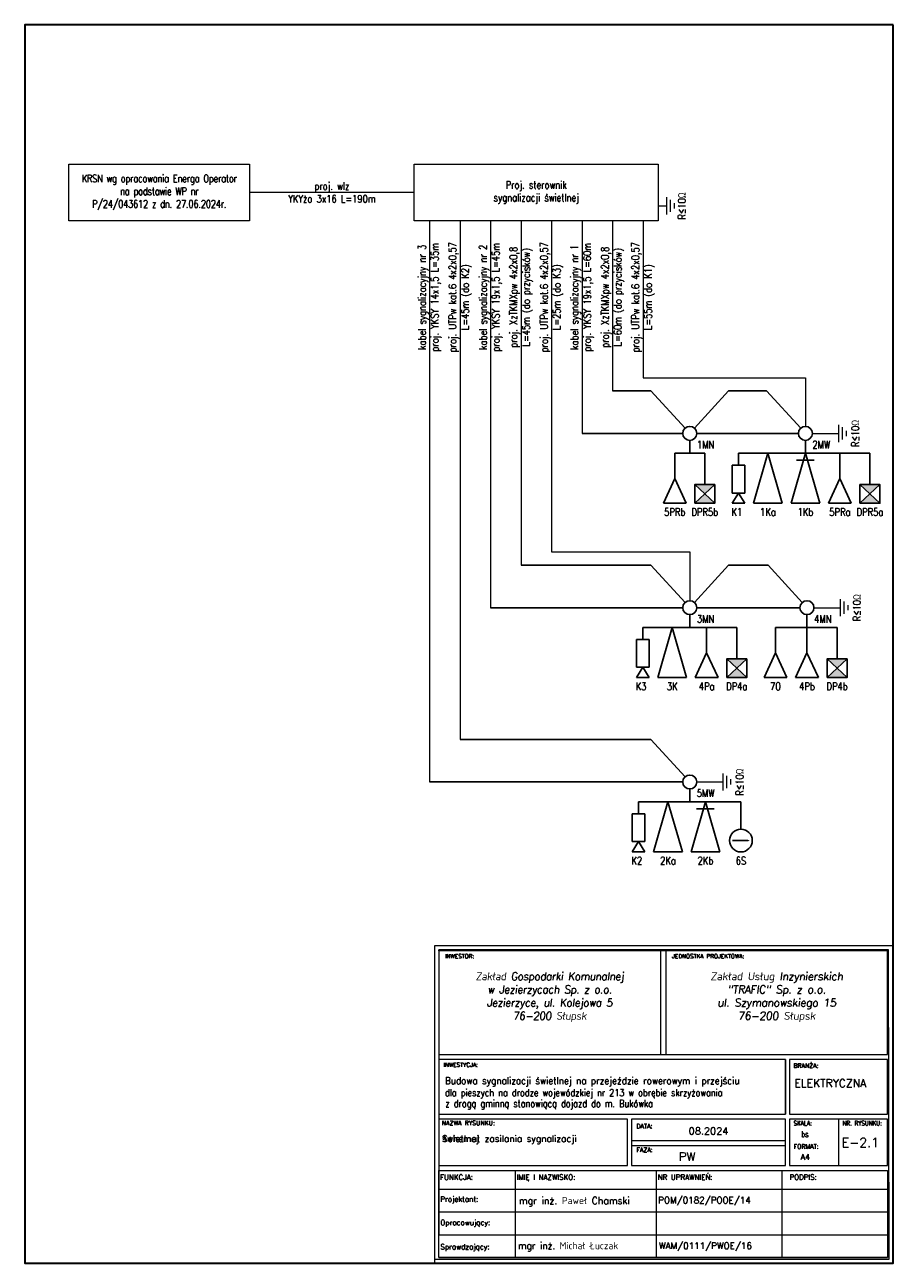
# Model space of a CAD drawing. Header units: millimetres. Extents: x 2342 to 2542, y 174 to 1311.
# Tile 3 of 3: x 2342 to 2542, y 1026 to 1311. Entities that reach past the tile are written whole.
import ezdxf
from ezdxf.enums import TextEntityAlignment as Align

# ---------------------------------------------------------------- set-up
doc = ezdxf.new("R2010")
doc.units = ezdxf.units.MM
for name, color, linetype, lineweight in [('1E-Parametry', 41, 'Continuous', 13), ('1E-Polączenia', 1, 'Continuous', 15), ('1E-Ramka', 7, 'Continuous', 30), ('1E-Symbol', 41, 'Continuous', 15), ('_E_opisy', 7, 'Continuous', 9), ('_E_Tab', 7, 'Continuous', 9)]:
    doc.layers.add(name, color=color, linetype=linetype, lineweight=lineweight)
doc.layers.add('Sygnalizacja', color=1, linetype='Continuous')
doc.styles.add('BPE', font='simplex.shx')
doc.styles.add('Schemat', font='simplex.shx', dxfattribs={"width": 0.8, "oblique": 10})

# ---------------------------------------------------------------- blocks, each defined once
blk = doc.blocks.new('Tabelka BPE PRJ')
for p, q in [((200.73, 106.32), (200.73, 106.69)), ((341.04, 47.32), (341.04, 31))]:
    blk.add_line(p, q)
at = {"layer": '_E_Tab', "linetype": 'ByBlock'}
for p, q in [((199.31, 108.12), (199.31, 61.09)), ((278.58, 106.32), (278.58, 69.99)), ((280.38, 106.32), (280.38, 69.99)), ((200.73, 97.36), (200.73, 6.98)), ((199.31, 61.09), (199.31, -3.25)), ((268.38, 39.85), (322.41, 39.85)), ((268.38, 38.05), (322.41, 38.05)), ((200.73, 29.29), (358.22, 29.29)), ((227.55, 29.29), (227.55, -1.29)), ((277.08, 29.29), (277.08, -1.29)), ((321.18, 29.29), (321.18, -1.29)), ((200.73, 22.77), (358.22, 22.77)), ((200.73, 22.77), (358.22, 22.77)), ((200.73, 14.75), (358.22, 14.75)), ((200.73, 6.73), (358.22, 6.73)), ((200.73, 6.73), (358.22, 6.73)), ((200.73, -1.29), (358.22, -1.29)), ((200.73, -1.29), (358.22, -1.29)), ((200.73, -1.29), (358.22, -1.29)), ((200.73, -1.29), (358.22, -1.29))]:
    blk.add_line(p, q, dxfattribs=at)
for points in [[(360.22, -3.25), (360.22, -3.25), (360.22, 108.12), (199.31, 108.12)], [(199.31, -1.82), (358.8, -1.82), (358.58, 106.69), (200.73, 106.69)], [(199.31, -3.25), (360.22, -3.25)]]:
    blk.add_lwpolyline(points, dxfattribs=at)
for points in [[(200.73, 69.99), (358.22, 69.99), (358.22, 106.32), (200.73, 106.32)], [(200.73, 68.27), (200.73, 49.03), (322.41, 49.03), (322.41, 68.27)], [(322.41, 68.27), (322.41, 68.27), (322.41, 49.03), (322.41, 49.03)], [(358.22, 68.27), (323.86, 68.27), (323.86, 49.03), (358.22, 49.03)], [(266.93, 47.32), (200.73, 47.32), (200.73, 31), (266.93, 31)], [(322.41, 47.32), (268.38, 47.32), (268.38, 31), (322.41, 31)], [(358.22, 47.32), (323.86, 47.32), (323.86, 31), (358.22, 31)], [(200.73, 29.29), (358.22, 29.29), (358.22, -1.29), (200.73, -1.29)]]:
    blk.add_lwpolyline(points, close=True, dxfattribs=at)
at = {"layer": '_E_Tab', "linetype": 'ByBlock', "style": 'BPE'}
for s, height, p in [('INWESTOR:', 1.475, (202.93, 105.19)), ('JEDNOSTKA PROJEKTOWA:', 1.4746, (282.58, 105.19)), ('INWESTYCJA:', 1.4746, (202.38, 67.08)), ('BRANŻA:', 1.589, (325.16, 66.84)), ('NAZWA RYSUNKU:', 1.5886, (201.79, 46.73)), ('DATA:', 1.589, (270.09, 45.61)), ('FAZA:', 1.589, (270.09, 37.33)), ('FORMAT:', 1.589, (325.26, 38.5)), ('FUNKCJA:', 1.823, (201.2, 27.83)), ('IMIĘ I NAZWISKO:', 1.8228, (228.05, 27.86)), ('NR UPRAWNIEŃ:', 1.8228, (277.58, 27.86)), ('PODPIS:', 1.823, (323.81, 27.86)), ('Projektant:', 1.8228, (201.32, 20.13)), ('Opracowujący:', 1.8228, (201.32, 11.94)), ('Sprawdzający:', 1.8228, (201.32, 3.44))]:
    blk.add_text(s, height=height, dxfattribs=at).set_placement(p, align=Align.TOP_LEFT)
at = {"layer": '_E_Tab', "style": 'BPE'}
blk.add_text('ELEKTRYCZNA', height=2.772, dxfattribs=at).set_placement((325.55, 61.29), align=Align.TOP_LEFT)
at = {"layer": '_E_Tab', "linetype": 'ByBlock', "style": 'BPE', "width": 0.9}
for s, height, p in [('SKALA:', 1.589, (325.25, 46.65)), ('NR. RYSUNKU:', 1.5886, (342.43, 46.65))]:
    blk.add_text(s, height=height, dxfattribs=at).set_placement(p, align=Align.TOP_LEFT)
at = {"layer": '_E_Tab', "char_height": 2.772, "width": 77.8457, "attachment_point": 1, "style": 'BPE'}
for s, insert in [('\\pxqc;{\\Q7;\\T0.95;\\W0.95;\\A1;Zakład Gospodarki Komunalnej \\Pw Jezierzycach Sp. z o.o.\\PJezierzyce, ul. Kolejowa 5\\P76-200 Słupsk}', (200.73, 98.78)), ('\\pxqc;{\\Q7;\\T0.95;Zakład Usług Inzynierskich \\P"TRAFIC" Sp. z o.o.\\Pul. Szymanowskiego 15\\P76-200 Słupsk}', (280.38, 98.78))]:
    blk.add_mtext(s, dxfattribs=dict(at, insert=insert))
at = {"layer": '_E_Tab', "style": 'BPE', "flags": 12}
for tag, height, p in [('INWESTYCJA1', 2.5, (202.93, 60.77)), ('INWESTYCJA2', 2.5, (202.93, 56.58)), ('DATA', 2.5, (288.45, 43.14)), ('SKALA', 2, (327.96, 42.04)), ('STADIUM', 3, (285, 34.12)), ('FORMAT', 2, (327.74, 34.05)), ('PROJEKTANT', 2.5, (228.88, 18.73)), ('NR_UPRAWNIEŃ1', 2.25, (278.05, 18.87)), ('PROJEKTANT1', 2.5, (228.94, 11.09)), ('NR_UPRAWNIEŃ3', 2.25, (278.03, 10.88)), ('SPRAWDZAJĄCY', 2.5, (228.59, 2.92)), ('NR_UPRAWNIEŃ2', 2.25, (278.03, 2.86))]:
    blk.add_attdef(tag, text='', height=height, dxfattribs=at).set_placement(p, align=Align.MIDDLE_LEFT)
blk.add_attdef('TYTUL_RYSUNKU_001', text='', height=2.5, dxfattribs=at).set_placement((201.91, 42.12), align=Align.TOP_LEFT)
at = {"layer": '_E_Tab', "style": 'BPE', "width": 0.8, "flags": 12}
blk.add_attdef('NR_RYS', text='', height=3.2, dxfattribs=at).set_placement((342.14, 39.11), align=Align.MIDDLE_LEFT)

msp = doc.modelspace()

# ---------------------------------------------------------------- hatches: boundary and pattern name
at = {"layer": 'Sygnalizacja'}
h = msp.add_hatch(color=256, dxfattribs=at)
h.paths.add_polyline_path([(2496.17, 1205.11), (2498.46, 1202.97), (2500.75, 1205.11)])
h.paths.add_polyline_path([(2500.75, 1200.83), (2498.46, 1202.97), (2496.17, 1200.83)])
h = msp.add_hatch(color=256, dxfattribs=at)
h.paths.add_polyline_path([(2534.09, 1205.11), (2536.38, 1202.97), (2538.67, 1205.11)])
h.paths.add_polyline_path([(2538.67, 1200.83), (2536.38, 1202.97), (2534.09, 1200.83)])
h = msp.add_hatch(color=256, dxfattribs=at)
h.paths.add_polyline_path([(2503.5, 1165.11), (2505.8, 1162.97), (2508.09, 1165.11)])
h.paths.add_polyline_path([(2508.09, 1160.83), (2505.8, 1162.97), (2503.5, 1160.83)])
h = msp.add_hatch(color=256, dxfattribs=at)
h.paths.add_polyline_path([(2526.54, 1165.11), (2528.83, 1162.97), (2531.12, 1165.11)])
h.paths.add_polyline_path([(2531.12, 1160.83), (2528.83, 1162.97), (2526.54, 1160.83)])

# ---------------------------------------------------------------- linework, layer by layer
for p, q in [((2512.96, 1212.33), (2512.96, 1212.33)), ((2490.01, 1132.33), (2490.01, 1132.33))]:
    msp.add_line(p, q)
at = {"layer": '1E-Polączenia'}
for p, q in [((2431.73, 1272.16), (2393.97, 1272.16)), ((2435.29, 1265.66), (2435.29, 1136.88)), ((2442.29, 1265.66), (2442.29, 1146.66)), ((2449.29, 1265.66), (2449.29, 1176.88)), ((2456.29, 1265.66), (2456.29, 1186.66)), ((2463.29, 1265.66), (2463.29, 1189.66)), ((2470.29, 1265.66), (2470.29, 1216.88)), ((2477.29, 1265.66), (2477.29, 1226.66)), ((2484.29, 1265.66), (2484.29, 1229.66)), ((2484.29, 1229.66), (2521.56, 1229.66)), ((2521.56, 1229.66), (2521.56, 1218.48)), ((2493.93, 1218.06), (2486.1, 1226.66)), ((2496.09, 1218.06), (2503.92, 1226.66)), ((2520.48, 1218.06), (2512.65, 1226.66)), ((2463.29, 1189.66), (2495.01, 1189.66)), ((2495.01, 1189.66), (2495.01, 1178.48)), ((2493.93, 1178.06), (2486.1, 1186.66)), ((2496.09, 1178.06), (2503.92, 1186.66)), ((2520.85, 1178.06), (2513.02, 1186.66)), ((2493.93, 1138.06), (2486.1, 1146.66))]:
    msp.add_line(p, q, dxfattribs=at)
at = {"layer": '1E-Ramka'}
msp.add_lwpolyline([(2541.73, 1310.65), (2342.35, 1310.65), (2342.35, 1026.44), (2541.73, 1026.44)], close=True, dxfattribs=at)
at = {"layer": '1E-Symbol'}
for p, q in [((2489.73, 1267.11), (2489.73, 1271.07)), ((2490.57, 1267.7), (2490.57, 1270.48)), ((2487.79, 1269.09), (2489.73, 1269.09)), ((2491.49, 1268.48), (2491.49, 1269.7)), ((2523.16, 1216.88), (2529.26, 1216.88)), ((2529.26, 1214.9), (2529.26, 1218.86)), ((2530.1, 1215.49), (2530.1, 1218.27)), ((2531.02, 1216.27), (2531.02, 1217.49)), ((2523.52, 1176.88), (2529.62, 1176.88)), ((2529.62, 1174.9), (2529.62, 1178.86)), ((2530.47, 1175.49), (2530.47, 1178.27)), ((2531.39, 1176.27), (2531.39, 1177.49)), ((2496.61, 1136.88), (2502.71, 1136.88)), ((2502.71, 1134.9), (2502.71, 1138.86)), ((2503.55, 1135.49), (2503.55, 1138.27)), ((2504.47, 1136.27), (2504.47, 1137.49))]:
    msp.add_line(p, q, dxfattribs=at)
for points in [[(2352.47, 1278.66), (2393.97, 1278.66), (2393.97, 1265.66), (2352.47, 1265.66)], [(2431.73, 1278.66), (2487.79, 1278.66), (2487.79, 1265.66), (2431.73, 1265.66)]]:
    msp.add_lwpolyline(points, close=True, dxfattribs=at)
at = {"layer": 'Sygnalizacja'}
for p, q in [((2477.29, 1226.66), (2486.1, 1226.66)), ((2503.92, 1226.66), (2512.65, 1226.66)), ((2470.29, 1216.88), (2493.41, 1216.88)), ((2496.61, 1216.88), (2519.96, 1216.88)), ((2495.01, 1215.28), (2495.01, 1212.33)), ((2521.56, 1215.28), (2521.56, 1212.33)), ((2491.56, 1212.33), (2491.56, 1206.54)), ((2498.46, 1212.33), (2491.56, 1212.33)), ((2498.46, 1212.33), (2498.46, 1205.11)), ((2536.38, 1212.33), (2506.21, 1212.33)), ((2506.21, 1212.33), (2506.21, 1209.58)), ((2512.96, 1212.33), (2509.66, 1200.83)), ((2512.96, 1212.33), (2516.26, 1200.83)), ((2521.56, 1212.33), (2518.26, 1200.83)), ((2521.56, 1212.33), (2524.86, 1200.83)), ((2529.47, 1212.33), (2529.47, 1206.54)), ((2536.38, 1212.33), (2536.38, 1205.11)), ((2504.75, 1203.19), (2504.75, 1209.58)), ((2507.66, 1209.58), (2504.75, 1209.58)), ((2507.66, 1203.19), (2507.66, 1209.58)), ((2523.58, 1210.72), (2519.54, 1210.72)), ((2488.95, 1200.83), (2491.56, 1206.54)), ((2494.17, 1200.83), (2491.56, 1206.54)), ((2496.17, 1200.83), (2500.75, 1205.11)), ((2496.17, 1205.11), (2500.75, 1200.83)), ((2526.86, 1200.83), (2529.47, 1206.54)), ((2532.09, 1200.83), (2529.47, 1206.54)), ((2534.09, 1200.83), (2538.67, 1205.11)), ((2534.09, 1205.11), (2538.67, 1200.83)), ((2506.21, 1203.19), (2504.75, 1200.83)), ((2507.66, 1203.19), (2504.75, 1203.19)), ((2507.66, 1200.83), (2506.21, 1203.19)), ((2488.95, 1200.83), (2494.17, 1200.83)), ((2507.66, 1200.83), (2504.75, 1200.83)), ((2509.66, 1200.83), (2516.26, 1200.83)), ((2518.26, 1200.83), (2524.86, 1200.83)), ((2526.86, 1200.83), (2532.09, 1200.83)), ((2456.29, 1186.66), (2486.1, 1186.66)), ((2503.92, 1186.66), (2513.02, 1186.66)), ((2449.29, 1176.88), (2493.41, 1176.88)), ((2496.61, 1176.88), (2520.32, 1176.88)), ((2495.01, 1175.28), (2495.01, 1172.33)), ((2521.92, 1175.28), (2521.92, 1172.33)), ((2505.8, 1172.33), (2484.23, 1172.33)), ((2484.23, 1172.33), (2484.23, 1169.58)), ((2490.98, 1172.33), (2487.68, 1160.83)), ((2490.98, 1172.33), (2494.28, 1160.83)), ((2498.89, 1172.33), (2498.89, 1166.54)), ((2505.8, 1172.33), (2505.8, 1165.11)), ((2528.83, 1172.33), (2514.7, 1172.33)), ((2514.7, 1172.33), (2514.7, 1166.54)), ((2521.92, 1172.33), (2521.92, 1166.54)), ((2528.83, 1172.33), (2528.83, 1165.11)), ((2482.77, 1163.19), (2482.77, 1169.58)), ((2485.68, 1169.58), (2482.77, 1169.58)), ((2485.68, 1163.19), (2485.68, 1169.58)), ((2496.28, 1160.83), (2498.89, 1166.54)), ((2501.5, 1160.83), (2498.89, 1166.54)), ((2512.09, 1160.83), (2514.7, 1166.54)), ((2517.31, 1160.83), (2514.7, 1166.54)), ((2519.31, 1160.83), (2521.92, 1166.54)), ((2524.54, 1160.83), (2521.92, 1166.54)), ((2484.23, 1163.19), (2482.77, 1160.83)), ((2485.68, 1163.19), (2482.77, 1163.19)), ((2485.68, 1160.83), (2484.23, 1163.19)), ((2503.5, 1160.83), (2508.09, 1165.11)), ((2503.5, 1165.11), (2508.09, 1160.83)), ((2526.54, 1160.83), (2531.12, 1165.11)), ((2526.54, 1165.11), (2531.12, 1160.83)), ((2485.68, 1160.83), (2482.77, 1160.83)), ((2487.68, 1160.83), (2494.28, 1160.83)), ((2496.28, 1160.83), (2501.5, 1160.83)), ((2512.09, 1160.83), (2517.31, 1160.83)), ((2519.31, 1160.83), (2524.54, 1160.83)), ((2442.29, 1146.66), (2486.1, 1146.66)), ((2435.29, 1136.88), (2493.41, 1136.88)), ((2495.01, 1135.28), (2495.01, 1132.33)), ((2506.76, 1132.33), (2483.26, 1132.33)), ((2483.26, 1132.33), (2483.26, 1129.58)), ((2490.01, 1132.33), (2486.71, 1120.83)), ((2490.01, 1132.33), (2493.31, 1120.83)), ((2498.61, 1132.33), (2495.31, 1120.83)), ((2498.61, 1132.33), (2501.91, 1120.83)), ((2506.76, 1132.33), (2506.76, 1126.05)), ((2481.8, 1123.19), (2481.8, 1129.58)), ((2484.71, 1129.58), (2481.8, 1129.58)), ((2484.71, 1123.19), (2484.71, 1129.58)), ((2500.63, 1130.72), (2496.59, 1130.72)), ((2483.26, 1123.19), (2481.8, 1120.83)), ((2484.71, 1123.19), (2481.8, 1123.19)), ((2484.71, 1120.83), (2483.26, 1123.19)), ((2484.71, 1120.83), (2481.8, 1120.83)), ((2486.71, 1120.83), (2493.31, 1120.83)), ((2495.31, 1120.83), (2501.91, 1120.83))]:
    msp.add_line(p, q, dxfattribs=at)
for points in [[(2496.17, 1200.83), (2500.75, 1200.83), (2500.75, 1205.11), (2496.17, 1205.11)], [(2534.09, 1200.83), (2538.67, 1200.83), (2538.67, 1205.11), (2534.09, 1205.11)], [(2503.5, 1160.83), (2508.09, 1160.83), (2508.09, 1165.11), (2503.5, 1165.11)], [(2526.54, 1160.83), (2531.12, 1160.83), (2531.12, 1165.11), (2526.54, 1165.11)]]:
    msp.add_lwpolyline(points, close=True, dxfattribs=at)
msp.add_lwpolyline([(2504.75, 1123.44, 0.4, 0.4, 0), (2507.08, 1123.44, 1.4, 0, 0), (2508.78, 1123.44, 0, 0, 0)], format="xyseb", dxfattribs=at)
for centre, radius in [((2495.01, 1216.88), 1.6), ((2521.56, 1216.88), 1.6), ((2495.01, 1176.88), 1.6), ((2521.92, 1176.88), 1.6), ((2495.01, 1136.88), 1.6), ((2506.76, 1123.44), 2.61)]:
    msp.add_circle(centre, radius, dxfattribs=at)

# ---------------------------------------------------------------- block references
at = {"layer": '_E_opisy', "color": 7}
ref = msp.add_blockref('Tabelka BPE PRJ', (2306.04, 1028.56), dxfattribs=dict(at, xscale=0.6542979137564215, yscale=0.6542979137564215, zscale=0.6542979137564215))
ref.add_attrib('SKALA', 'bs', dxfattribs={"layer": '_E_Tab', "height": 1.36, "style": 'BPE', "width": 0.79}).set_placement((2520.62, 1056.07), align=Align.MIDDLE_LEFT)
ref.add_attrib('TYTUL_RYSUNKU_001', 'Schemat zasilania sygnalizacji', dxfattribs={"layer": '_E_Tab', "height": 1.5, "style": 'BPE'}).set_placement((2438.15, 1055.77), align=Align.TOP_LEFT)
ref.add_attrib('FORMAT', 'A4', dxfattribs={"layer": '_E_Tab', "height": 1.309, "style": 'BPE'}).set_placement((2520.48, 1050.84), align=Align.MIDDLE_LEFT)
ref.add_attrib('NR_RYS', 'E-2.1', dxfattribs={"layer": '_E_Tab', "height": 2.094, "style": 'BPE'}).set_placement((2529.9, 1054.15), align=Align.MIDDLE_LEFT)
ref.add_attrib('INWESTYCJA2', 'dla pieszych na drodze wojewódzkiej nr 213 w obrębie skrzyżowania', dxfattribs={"layer": '_E_Tab', "height": 1.6357, "style": 'BPE', "width": 0.83}).set_placement((2438.81, 1065.58), align=Align.MIDDLE_LEFT)
ref.add_attrib('INWESTYCJA1', 'Budowa sygnalizacji świetlnej na przejeździe rowerowym i przejściu', dxfattribs={"layer": '_E_Tab', "height": 1.6357, "style": 'BPE', "width": 0.9}).set_placement((2438.81, 1068.33), align=Align.MIDDLE_LEFT)
ref.add_attrib('DATA', '08.2024', dxfattribs={"layer": '_E_Tab', "height": 1.636, "style": 'BPE'}).set_placement((2494.77, 1056.79), align=Align.MIDDLE_LEFT)
ref.add_attrib('STADIUM', 'PW', dxfattribs={"layer": '_E_Tab', "height": 1.963, "style": 'BPE'}).set_placement((2492.51, 1050.89), align=Align.MIDDLE_LEFT)
ref.add_attrib('SPRAWDZAJĄCY', 'mgr inż. Michał Łuczak', dxfattribs={"layer": '_E_Tab', "height": 1.6357, "style": 'BPE', "width": 0.92}).set_placement((2455.6, 1030.47), align=Align.MIDDLE_LEFT)
ref.add_attrib('PROJEKTANT', 'mgr inż. Paweł Chamski', dxfattribs={"layer": '_E_Tab', "height": 1.6357, "style": 'BPE', "width": 0.95}).set_placement((2455.79, 1040.82), align=Align.MIDDLE_LEFT)
ref.add_attrib('NR_UPRAWNIEŃ1', 'POM/0182/POOE/14', dxfattribs={"layer": '_E_Tab', "height": 1.4722, "style": 'BPE'}).set_placement((2487.77, 1040.91), align=Align.MIDDLE_LEFT)
ref.add_attrib('NR_UPRAWNIEŃ2', 'WAM/0111/PWOE/16', dxfattribs={"layer": '_E_Tab', "height": 1.4722, "style": 'BPE'}).set_placement((2487.95, 1030.44), align=Align.MIDDLE_LEFT)
ref.add_attrib('INWESTYCJA3', 'z drogą gminną stanowiącą dojazd do m. Bukówka', dxfattribs={"layer": '_E_Tab', "height": 1.6357, "style": 'BPE', "width": 0.83}).set_placement((2438.92, 1063.09), align=Align.MIDDLE_LEFT)
ref.add_attrib('TYTUL_RYSUNKU_002', 'świetlnej', dxfattribs={"layer": '_E_Tab', "height": 1.5, "style": 'BPE'}).set_placement((2438.15, 1055.77), align=Align.TOP_LEFT)

# ---------------------------------------------------------------- texts
at = {"layer": '1E-Parametry', "style": 'Schemat', "width": 0.8}
for p in [(2493.21, 1269.09), (2533.02, 1216.88), (2533.39, 1176.88), (2506.47, 1136.88)]:
    msp.add_text('R≤10Ω', height=1.7, rotation=90, dxfattribs=at).set_placement(p, align=Align.MIDDLE_CENTER)
at = {"layer": '1E-Parametry', "char_height": 1.75, "attachment_point": 5, "style": 'Schemat'}
for s, insert, width in [('{\\Q0;\\T0.95;KRSN wg opracowania Energa Operator na podstawie WP nr \\PP/24/043612 z dn. 27.06.2024r.}', (2373.22, 1272.16), 41.5), ('{\\Q0;proj. wlz\\PYKYżo 3x16 L=190m}', (2412.85, 1272.16), 61.5561), ('{\\Q0;Proj. sterownik \\Psygnalizacji świetlnej }', (2459.76, 1272.16), 56.0552), ('{\\Q0;1MN}', (2498.65, 1214.31), 9.0667), ('{\\Q0;2MW}', (2525.2, 1214.31), 9.0667), ('{\\Q0;5PRb}', (2491.56, 1198.83), 21.5561), ('{\\Q0;DPR5b}', (2498.46, 1198.83), 21.5561), ('{\\Q0;K1}', (2505.8, 1198.83), 21.5561), ('{\\Q0;1Ka}', (2512.96, 1198.83), 21.5561), ('{\\Q0;1Kb}', (2521.56, 1198.83), 21.5561), ('{\\Q0;5PRa}', (2529.47, 1198.83), 21.5561), ('{\\Q0;DPR5a}', (2536.38, 1198.83), 21.5561), ('{\\Q0;3MN}', (2498.65, 1174.31), 9.0667), ('{\\Q0;4MN}', (2525.56, 1174.31), 9.0667), ('{\\Q0;K3}', (2483.82, 1158.83), 21.5561), ('{\\Q0;3K}', (2490.98, 1158.83), 21.5561), ('{\\Q0;4Pa}', (2498.89, 1158.83), 21.5561), ('{\\Q0;DP4a}', (2505.8, 1158.83), 21.5561), ('{\\Q0;7O}', (2514.7, 1158.83), 21.5561), ('{\\Q0;4Pb}', (2521.92, 1158.83), 21.5561), ('{\\Q0;DP4b}', (2528.83, 1158.83), 21.5561), ('{\\Q0;5MW}', (2498.65, 1134.31), 9.0667), ('{\\Q0;2Kb}', (2498.61, 1118.83), 21.5561), ('{\\Q0;K2}', (2482.85, 1118.83), 21.5561), ('{\\Q0;2Ka}', (2490.01, 1118.83), 21.5561), ('{\\Q0;6S}', (2506.76, 1118.83), 21.5561)]:
    msp.add_mtext(s, dxfattribs=dict(at, insert=insert, width=width))
at = {"layer": '1E-Parametry', "char_height": 1.75, "width": 61.5561, "attachment_point": 5, "rotation": 90, "style": 'Schemat'}
for s, insert in [('{\\Q0;proj. UTPw kat.6 4x2x0,57\\PL=45m (do K2)}', (2442.29, 1248.13)), ('{\\Q0;proj. UTPw kat.6 4x2x0,57\\PL=25m (do K3)}', (2463.29, 1248.13)), ('{\\Q0;proj. UTPw kat.6 4x2x0,57\\PL=55m (do K1)}', (2484.29, 1248.13)), ('{\\Q0;kabel sygnalizacyjny nr 3\\Pproj. YKSY 14x1,5 L=35m}', (2435.29, 1248.13)), ('{\\Q0;kabel sygnalizacyjny nr 2\\Pproj. YKSY 19x1,5 L=45m}', (2449.29, 1248.13)), ('{\\Q0;proj. XzTKMXpw 4x2x0,8\\PL=45m (do przycisków)}', (2456.29, 1248.13)), ('{\\Q0;kabel sygnalizacyjny nr 1\\Pproj. YKSY 19x1,5 L=60m}', (2470.29, 1248.13)), ('{\\Q0;proj. XzTKMXpw 4x2x0,8\\PL=60m (do przycisków)}', (2477.29, 1248.13))]:
    msp.add_mtext(s, dxfattribs=dict(at, insert=insert))

doc.saveas('drawing.dxf')
